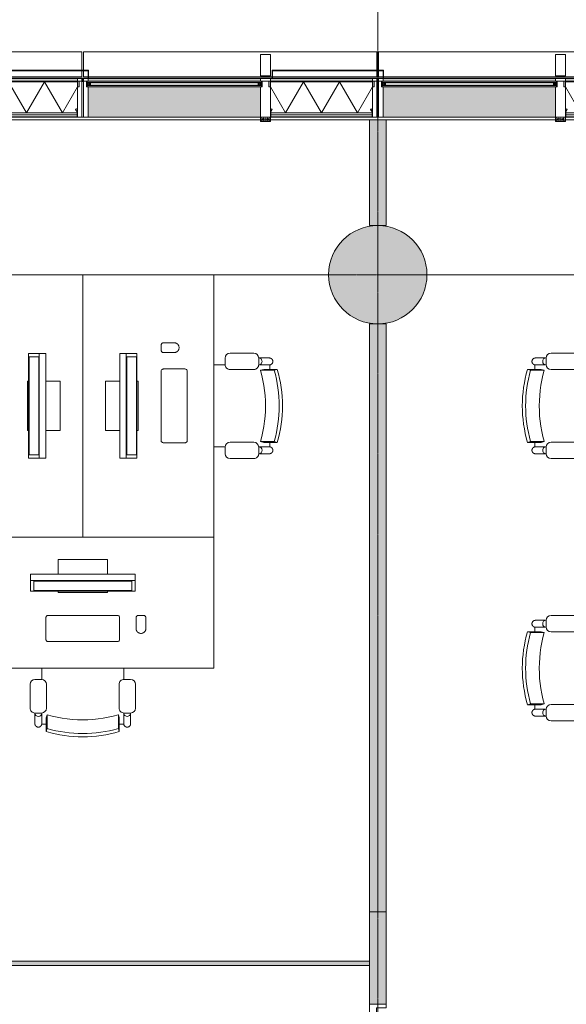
# Model space of a CAD drawing. Header units: millimetres. Extents: x -281 to 121694, y -16481 to 65128.
# Tile 251 of 256: x 79815 to 83150, y 51150 to 57155. Entities that reach past the tile are written whole.
import ezdxf

# ---------------------------------------------------------------- set-up
doc = ezdxf.new("R2010")
doc.units = ezdxf.units.MM
doc.linetypes.add('Grid Line', pattern=[12, 6, -2, 2, -2])
for name, color, linetype, lineweight in [('A--A2__Ruwbouw', 8, 'Continuous', 5), ('A--L$01A__Algemeen', 7, 'Continuous', 5), ('A--L$07A__Stramien', 1, 'Continuous', 5), ('A--L21__Buitenwanden', 3, 'Continuous', 5), ('A--L28__Hoofddraagconstructies', 3, 'Continuous', 5), ('A--L2__Ruwbouw', 3, 'Continuous', 5), ('A--L3__Afbouw', 2, 'Continuous', 5), ('A--L82__LosseGebruikersInvent', 1, 'Continuous', 5), ('A--L8__LosseInventaris', 1, 'Continuous', 5)]:
    doc.layers.add(name, color=color, linetype=linetype, lineweight=lineweight)
pattern_1 = [(225, (82900, 56797), (42.426407, -42.426407), []), (315, (82900, 56797), (42.426407, 42.426407), [])]

# ---------------------------------------------------------------- blocks, each defined once
blk = doc.blocks.new('TBR-B-BWK-C-BES-ARC-R25_rvt-1-L_80_ 12')
at = {"layer": 'A--L28__Hoofddraagconstructies'}
blk.add_hatch(color=21, dxfattribs=at).paths.add_polyline_path([(82000, 55300), (82058.5, 55305.8), (82114.8, 55322.8), (82166.7, 55350.6), (82212.1, 55387.9), (82249.4, 55433.3), (82277.2, 55485.2), (82294.2, 55541.5), (82300, 55600), (82294.2, 55658.5), (82277.2, 55714.8), (82249.4, 55766.7), (82212.1, 55812.1), (82166.7, 55849.4), (82114.8, 55877.2), (82058.5, 55894.2), (82000, 55900), (81941.5, 55894.2), (81885.2, 55877.2), (81833.3, 55849.4), (81787.9, 55812.1), (81750.6, 55766.7), (81722.8, 55714.8), (81705.8, 55658.5), (81700, 55600), (81705.8, 55541.5), (81722.8, 55485.2), (81750.6, 55433.3), (81787.9, 55387.9), (81833.3, 55350.6), (81885.2, 55322.8), (81941.5, 55305.8)])
at = {"layer": 'A--L28__Hoofddraagconstructies', "color": 241, "lineweight": 18}
for start, end in [(0, 180), (180, 0)]:
    blk.add_arc((82000, 55600), 300, start, end, dxfattribs=at)
blk = doc.blocks.new('Rectangular Mullion - gevelband kader-49427915-L_80_ 12')
at = {"layer": 'A--L3__Afbouw'}
for p, q in [((11804.9, 56846.9), (11804.9, 56960)), ((11804.9, 56960), (13594.9, 56960)), ((13594.9, 56960), (13594.9, 56846.8)), ((11804.9, 56807), (11804.9, 56844)), ((13594.9, 56844), (13594.9, 56807)), ((11832, 56807), (11804.9, 56807)), ((12955, 56807), (11835, 56807)), ((13594.9, 56807), (12958, 56807))]:
    blk.add_line(p, q, dxfattribs=at)
blk = doc.blocks.new('Rectangular Mullion - mullion_283_210-53-20-55409643-L_80_ 12')
at = {"layer": 'A--L3__Afbouw'}
blk.add_hatch(color=256, dxfattribs=at).paths.add_polyline_path([(83155, 56797), (83155, 56798), (83145, 56797)])
for p, q in [((82030, 56797.4), (82030, 56798)), ((82030, 56798), (82032, 56798)), ((82034.9, 56798), (83155.1, 56798)), ((83158, 56798), (83770, 56798)), ((83770, 56798), (83770, 56797.4))]:
    blk.add_line(p, q, dxfattribs=at)
blk = doc.blocks.new('Rectangular Mullion - mullion_283_210-53-20-V315-L_80_ 12')
at = {"layer": 'A--L3__Afbouw'}
blk.add_hatch(color=256, dxfattribs=at).paths.add_polyline_path([(80232, 56797), (80232, 56798), (80230, 56797)])
for p, q in [((80230, 56797.4), (80230, 56798)), ((80230, 56798), (80232, 56798)), ((80234.9, 56798), (81355.1, 56798)), ((81358, 56798), (81970, 56798)), ((81970, 56798), (81970, 56797.4))]:
    blk.add_line(p, q, dxfattribs=at)
blk = doc.blocks.new('Rectangular Mullion - mullion_283_210-53-20-V316-L_80_ 12')
at = {"layer": 'A--L3__Afbouw'}
blk.add_hatch(color=256, dxfattribs=at).paths.add_polyline_path([(80170, 56797), (80170, 56798), (80167.5, 56797)])
for p, q in [((78430, 56797.4), (78430, 56798)), ((78430, 56798), (78432, 56798)), ((78434.9, 56798), (79555.1, 56798)), ((79558, 56798), (80170, 56798)), ((80170, 56798), (80170, 56797.4))]:
    blk.add_line(p, q, dxfattribs=at)
blk = doc.blocks.new('Rectangular Mullion - mullion_283_210-53-20-62516207-L_80_ 12')
at = {"layer": 'A--L3__Afbouw'}
blk.add_hatch(color=256, dxfattribs=at).paths.add_polyline_path([(-5, -221), (5, -221), (5, -240), (-5, -240), (-5, -223)])
for p, q in [((-30, -241), (-30, -240.4)), ((30, -241), (-30, -241)), ((30, -240.4), (30, -241))]:
    blk.add_line(p, q, dxfattribs=at)
blk = doc.blocks.new('NLRS_21_GM_LB_element gevel_gen_cpz - NLRS_21_13_08_elementgevel element_gen_cpz-V366-L_80_ 12')
at = {"layer": 'A--L$01A__Algemeen'}
h = blk.add_hatch(dxfattribs=at)
h.set_pattern_fill('FP_336', color=256, style=0, pattern_type=2)
h.set_pattern_definition([(225, (79300, 56797), (449.013, -449.013), []), (225, (79141.25, 56797), (6e-14, -898.0256), []), (225, (79458.75, 56797), (6e-14, -898.0256), [])])
h.paths.add_polyline_path([(-250, 237), (-862.5, 237), (-862.5, 235), (-250, 235)])
h.paths.add_polyline_path([(-247, 232), (-247, 205.8), (-245, 205.8), (-245, 232)])
h.paths.add_polyline_path([(-865.5, 232), (-867.5, 232), (-867.5, 205.8), (-865.5, 205.8), (-865.5, 211.7)])
h.paths.add_polyline_path([(-865.1, 204.3), (-866.8, 203.3), (-858.1, 188.2), (-856.3, 189.2)])
h.paths.add_polyline_path([(-247.4, 204.3), (-256.2, 189.2), (-254.4, 188.2), (-245.7, 203.3)])
for points in [[(867.5, 237), (-185, 237), (-185, 52), (867.5, 52), (867.5, 211.7)], [(-877.5, 52), (-877.5, 17), (-235, 17), (-235, 52), (-245, 52), (-245, 20), (-867.5, 20), (-867.5, 52)]]:
    blk.add_hatch(color=256, dxfattribs=at).paths.add_polyline_path(points)
h = blk.add_hatch(color=256, dxfattribs=at)
h.paths.add_polyline_path([(-258, 17), (-867.5, 17), (-867.5, 0), (-245, 0), (-245, 17), (-255, 17)])
h.paths.add_polyline_path([(507.1, 17), (-185, 17), (-185, 0), (867.5, 0), (867.5, 17)])
for p, q in [((-867.5, 237), (-895, 237)), ((-895, 237), (-895, 17)), ((-862.5, 237), (-867.5, 237)), ((-867.5, 237), (-867.5, 232)), ((-867.5, 232), (-867.5, 205.8)), ((-775.6, 210), (-867.5, 50.9)), ((-867.5, 205.8), (-867.5, 204.5)), ((-867.5, 204.5), (-867.5, 205.8)), ((-867.5, 204.5), (-867.5, 185.7)), ((-867.5, 185.7), (-867.5, 20)), ((-867.5, 20), (-867.5, 185.7)), ((-866.8, 203.3), (-858.1, 188.2)), ((-865.5, 205.8), (-865.5, 232)), ((-247, 222.5), (-865.5, 222.5)), ((-247, 210), (-865.5, 210)), ((-865.5, 210), (-247, 210)), ((-856.3, 189.2), (-865.1, 204.3)), ((-250, 237), (-862.5, 237)), ((-862.5, 235), (-250, 235)), ((-858.1, 188.2), (-856.3, 189.2)), ((-775.6, 210), (-665.9, 20)), ((-556.2, 210), (-665.9, 20)), ((-556.2, 210), (-446.6, 20)), ((-336.9, 210), (-446.6, 20)), ((-336.9, 210), (-245, 50.9)), ((-247.4, 204.3), (-256.2, 189.2)), ((-256.2, 189.2), (-254.4, 188.2)), ((-254.4, 188.2), (-245.7, 203.3)), ((-245, 237), (-250, 237)), ((-247, 232), (-247, 205.8)), ((-245, 232), (-245, 237)), ((-242, 237), (-245, 237)), ((-245, 205.8), (-245, 232)), ((-245, 204.5), (-245, 205.8)), ((-245, 205.8), (-245, 204.5)), ((-245, 185.7), (-245, 204.5)), ((-245, 20), (-245, 185.7)), ((-245, 185.7), (-245, 20)), ((-185, 237), (-188, 237)), ((-185, 52), (-185, 237)), ((-185, 237), (867.5, 237)), ((895, 237), (867.5, 237)), ((867.5, 237), (867.5, 52)), ((895, 17), (895, 237)), ((-895, 17), (-877.5, 17)), ((-867.5, 17), (-895, 17)), ((-895, 17), (-895, 0)), ((-895, 0), (-867.5, 0)), ((-877.5, 52), (-867.5, 52)), ((-877.5, 17), (-877.5, 52)), ((-867.5, 20), (-245, 20)), ((-245, 20), (-867.5, 20)), ((-867.5, 0), (-867.5, 17)), ((-867.5, 17), (-245, 17)), ((-258, 0), (-867.5, 0)), ((-245, 0), (-255, 0)), ((-245, 52), (-235, 52)), ((-190, 17), (-245, 17)), ((-245, 17), (-245, 0)), ((-245, 0), (-185, 0)), ((-235, 52), (-235, 17)), ((-235, 17), (-195, 17)), ((-195, 17), (-195, 52)), ((-195, 52), (-190, 52)), ((-185, 0), (-185, 17)), ((865, 0), (-185, 0)), ((867.5, 17), (867.5, 0)), ((867.5, 0), (895, 0)), ((872.5, 52), (877.5, 52)), ((895, 17), (872.5, 17)), ((877.5, 52), (877.5, 17)), ((877.5, 17), (895, 17)), ((895, 0), (895, 17))]:
    blk.add_line(p, q, dxfattribs=at)
for centre, radius, start, end in [((-862.5, 232), 5, 90, 180), ((-862.5, 205.8), 5, 180, 210), ((-867.5, 204.5), 18.8, 270, 300), ((-862.5, 232), 3, 90, 180), ((-862.5, 232), 3, 90, 180), ((-862.5, 205.8), 3, 180, 210), ((-245, 204.5), 18.8, 240, 270), ((-250, 232), 5, 0, 90), ((-250, 232), 3, 0, 90), ((-250, 232), 3, 360, 90), ((-250, 205.8), 3, 330, 360), ((-250, 205.8), 5, 330, 0)]:
    blk.add_arc(centre, radius, start, end, dxfattribs=at)
blk = doc.blocks.new('NLRS_41_GM_LB_zetwerk gevel_gen_cpz - NLRS_41_12_05_GM_zetwerk gevel_gen_cpz-61878305-L_80_ 12')
at = {"layer": 'A--L$01A__Algemeen'}
for p, q in [((-377, 0), (-380, 0)), ((-380, 0), (-380, -50)), ((-377, -47), (-377, 0)), ((300, 0), (297, 0)), ((297, 0), (297, -47)), ((300, -50), (300, 0)), ((-380, -50), (300, -50)), ((297, -47), (-377, -47))]:
    blk.add_line(p, q, dxfattribs=at)
blk = doc.blocks.new('NLRS_21_GM_LB_element gevel_gen_cpz - NLRS_21_13_08_elementgevel element_gen_cpz-V367-L_80_ 12')
at = {"layer": 'A--L$01A__Algemeen'}
h = blk.add_hatch(dxfattribs=at)
h.set_pattern_fill('FP_338', color=256, style=0, pattern_type=2)
h.set_pattern_definition([(225, (81100, 56797), (449.013, -449.013), []), (225, (80941.25, 56797), (6e-14, -898.0256), []), (225, (81258.75, 56797), (6e-14, -898.0256), [])])
h.paths.add_polyline_path([(-250, 237), (-862.5, 237), (-862.5, 235), (-250, 235)])
h.paths.add_polyline_path([(-247, 232), (-247, 205.8), (-245, 205.8), (-245, 232)])
h.paths.add_polyline_path([(-867.5, 232), (-867.5, 205.8), (-865.5, 205.8), (-865.5, 232)])
h.paths.add_polyline_path([(-865.1, 204.3), (-866.8, 203.3), (-858.1, 188.2), (-856.3, 189.2)])
h.paths.add_polyline_path([(-247.4, 204.3), (-256.2, 189.2), (-254.4, 188.2), (-245.7, 203.3)])
h = blk.add_hatch(dxfattribs=at)
h.set_pattern_fill('FP_337', color=256, style=0, pattern_type=2)
h.set_pattern_definition([(225, (81100, 56797), (42.426407, -42.426407), []), (315, (81100, 56797), (42.426407, 42.426407), [])])
h.paths.add_polyline_path([(-867.5, 204.5), (-866.8, 185.7), (-862.6, 186.3), (-858.1, 188.2), (-866.8, 203.3)])
for points in [[(813.8, 237), (-185, 237), (-185, 52), (867.5, 52), (867.5, 237)], [(-877.5, 52), (-877.5, 17), (-235, 17), (-235, 52), (-245, 52), (-245, 20), (-867.5, 20), (-867.5, 52)]]:
    blk.add_hatch(color=256, dxfattribs=at).paths.add_polyline_path(points)
h = blk.add_hatch(color=256, dxfattribs=at)
h.paths.add_polyline_path([(867.5, 17), (-185, 17), (-185, 0), (867.5, 0)])
h.paths.add_polyline_path([(-245, 17), (-867.5, 17), (-867.5, 0), (-245, 0)])
for p, q in [((-867.5, 237), (-895, 237)), ((-895, 237), (-895, 17)), ((-862.5, 237), (-867.5, 237)), ((-867.5, 237), (-867.5, 232)), ((-867.5, 232), (-867.5, 205.8)), ((-775.6, 210), (-867.5, 50.9)), ((-867.5, 205.8), (-867.5, 204.5)), ((-867.5, 204.5), (-867.5, 205.8)), ((-867.5, 204.5), (-867.5, 185.7)), ((-867.5, 185.7), (-867.5, 20)), ((-867.5, 20), (-867.5, 185.7)), ((-866.8, 203.3), (-858.1, 188.2)), ((-865.5, 205.8), (-865.5, 232)), ((-247, 222.5), (-865.5, 222.5)), ((-247, 210), (-865.5, 210)), ((-865.5, 210), (-247, 210)), ((-856.3, 189.2), (-865.1, 204.3)), ((-250, 237), (-862.5, 237)), ((-862.5, 235), (-250, 235)), ((-858.1, 188.2), (-856.3, 189.2)), ((-775.6, 210), (-665.9, 20)), ((-556.2, 210), (-665.9, 20)), ((-556.2, 210), (-446.6, 20)), ((-336.9, 210), (-446.6, 20)), ((-336.9, 210), (-245, 50.9)), ((-247.4, 204.3), (-256.2, 189.2)), ((-256.2, 189.2), (-254.4, 188.2)), ((-254.4, 188.2), (-245.7, 203.3)), ((-245, 237), (-250, 237)), ((-247, 232), (-247, 205.8)), ((-245, 232), (-245, 237)), ((-242, 237), (-245, 237)), ((-245, 205.8), (-245, 232)), ((-245, 204.5), (-245, 205.8)), ((-245, 205.8), (-245, 204.5)), ((-245, 185.7), (-245, 204.5)), ((-245, 20), (-245, 185.7)), ((-245, 185.7), (-245, 20)), ((-185, 237), (-188, 237)), ((-185, 52), (-185, 237)), ((-185, 237), (867.5, 237)), ((895, 237), (867.5, 237)), ((867.5, 237), (867.5, 52)), ((895, 17), (895, 237)), ((-895, 17), (-877.5, 17)), ((-867.5, 17), (-895, 17)), ((-895, 17), (-895, 0)), ((-895, 0), (-867.5, 0)), ((-877.5, 52), (-867.5, 52)), ((-877.5, 17), (-877.5, 52)), ((-867.5, 20), (-245, 20)), ((-245, 20), (-867.5, 20)), ((-867.5, 0), (-867.5, 17)), ((-867.5, 17), (-245, 17)), ((-258, 0), (-867.5, 0)), ((-245, 0), (-255, 0)), ((-245, 52), (-235, 52)), ((-190, 17), (-245, 17)), ((-245, 17), (-245, 0)), ((-245, 0), (-185, 0)), ((-235, 52), (-235, 17)), ((-235, 17), (-195, 17)), ((-195, 17), (-195, 52)), ((-195, 52), (-190, 52)), ((-185, 0), (-185, 17)), ((865, 0), (-185, 0)), ((867.5, 17), (867.5, 0)), ((867.5, 0), (895, 0)), ((872.5, 52), (877.5, 52)), ((895, 17), (872.5, 17)), ((877.5, 52), (877.5, 17)), ((877.5, 17), (895, 17)), ((895, 0), (895, 17))]:
    blk.add_line(p, q, dxfattribs=at)
for centre, radius, start, end in [((-862.5, 232), 5, 90, 180), ((-862.5, 205.8), 5, 180, 210), ((-867.5, 204.5), 18.8, 270, 300), ((-862.5, 232), 3, 90, 180), ((-862.5, 232), 3, 90, 180), ((-862.5, 205.8), 3, 180, 210), ((-245, 204.5), 18.8, 240, 270), ((-250, 232), 5, 0, 90), ((-250, 232), 3, 0, 90), ((-250, 232), 3, 360, 90), ((-250, 205.8), 3, 330, 360), ((-250, 205.8), 5, 330, 0)]:
    blk.add_arc(centre, radius, start, end, dxfattribs=at)
blk = doc.blocks.new('CSWK_double-triple glass panel - CSWK_double-triple glass panel-55895760-L_80_ 12')
at = {"layer": 'A--L$01A__Algemeen'}
for points in [[(531.25, -65), (-531.25, -65), (-531.25, -73), (531.25, -73)], [(531.25, -92), (-531.25, -92), (-531.25, -100), (531.25, -100)]]:
    blk.add_hatch(color=256, dxfattribs=at).paths.add_polyline_path(points)
at = {"layer": 'A--L82__LosseGebruikersInvent'}
blk.add_hatch(color=256, dxfattribs=at).paths.add_polyline_path([(531.25, -65), (531.25, -73), (-531.25, -73), (-531.25, -65), (-536.25, -65), (-536.25, -100), (-531.25, -100), (-531.25, -92), (531.25, -92), (531.25, -100), (536.25, -100), (536.25, -65)])
at = {"layer": 'A--L$01A__Algemeen'}
for p, q in [((-531.25, -65), (531.25, -65)), ((-531.25, -73), (-531.25, -65)), ((531.25, -73), (-531.25, -73)), ((-531.25, -73), (-531.25, -92)), ((-512.25, -73), (-531.25, -73)), ((-531.25, -92), (-512.25, -73)), ((-512.25, -92), (-531.25, -73)), ((-531.25, -92), (531.25, -92)), ((-531.25, -100), (-531.25, -92)), ((-531.25, -92), (-512.25, -92)), ((531.25, -100), (-531.25, -100)), ((-512.25, -92), (-512.25, -73)), ((512.25, -73), (512.25, -92)), ((531.25, -73), (512.25, -73)), ((512.25, -92), (531.25, -73)), ((531.25, -92), (512.25, -73)), ((512.25, -92), (531.25, -92)), ((531.25, -65), (531.25, -73)), ((531.25, -92), (531.25, -73)), ((531.25, -92), (531.25, -100))]:
    blk.add_line(p, q, dxfattribs=at)
blk = doc.blocks.new('NLRS_21_GM_LB_element gevel_gen_cpz - NLRS_21_13_08_elementgevel element_gen_cpz-V368-L_80_ 12')
at = {"layer": 'A--L$01A__Algemeen'}
h = blk.add_hatch(dxfattribs=at)
h.set_pattern_fill('FP_340', color=256, style=0, pattern_type=2)
h.set_pattern_definition([(225, (82900, 56797), (449.013, -449.013), []), (225, (82741.25, 56797), (6e-14, -898.0256), []), (225, (83058.75, 56797), (6e-14, -898.0256), [])])
h.paths.add_polyline_path([(-250, 237), (-862.5, 237), (-862.5, 235), (-250, 235)])
h.paths.add_polyline_path([(-247, 232), (-247, 205.8), (-245, 205.8), (-245, 232)])
h.paths.add_polyline_path([(-867.5, 232), (-867.5, 205.8), (-865.5, 205.8), (-865.5, 232)])
h.paths.add_polyline_path([(-865.1, 204.3), (-866.8, 203.3), (-858.1, 188.2), (-856.3, 189.2)])
h.paths.add_polyline_path([(-247.4, 204.3), (-256.2, 189.2), (-254.4, 188.2), (-245.7, 203.3)])
h = blk.add_hatch(dxfattribs=at)
h.set_pattern_fill('FP_339', color=256, style=0, pattern_type=2)
h.set_pattern_definition(pattern_1)
h.paths.add_polyline_path([(-867.5, 204.5), (-866.8, 185.7), (-862.6, 186.3), (-858.1, 188.2), (-866.8, 203.3)])
h = blk.add_hatch(dxfattribs=at)
h.set_pattern_fill('FP_339', color=256, style=0, pattern_type=2)
h.set_pattern_definition(pattern_1)
h.paths.add_polyline_path([(-245, 204.5), (-254.4, 188.2), (-245.7, 185.7), (-245, 185.7)])
for points in [[(747.1, 237), (-185, 237), (-185, 52), (867.5, 52), (867.5, 237)], [(-877.5, 52), (-877.5, 17), (-235, 17), (-235, 52), (-245, 52), (-245, 20), (-867.5, 20), (-867.5, 52)]]:
    blk.add_hatch(color=256, dxfattribs=at).paths.add_polyline_path(points)
h = blk.add_hatch(color=256, dxfattribs=at)
h.paths.add_polyline_path([(867.5, 17), (-185, 17), (-185, 0), (867.5, 0)])
h.paths.add_polyline_path([(-245, 17), (-867.5, 17), (-867.5, 0), (-245, 0)])
for p, q in [((-867.5, 237), (-895, 237)), ((-895, 237), (-895, 17)), ((-862.5, 237), (-867.5, 237)), ((-867.5, 237), (-867.5, 232)), ((-867.5, 232), (-867.5, 205.8)), ((-775.6, 210), (-867.5, 50.9)), ((-867.5, 205.8), (-867.5, 204.5)), ((-867.5, 204.5), (-867.5, 205.8)), ((-867.5, 204.5), (-867.5, 185.7)), ((-867.5, 185.7), (-867.5, 20)), ((-867.5, 20), (-867.5, 185.7)), ((-866.8, 203.3), (-858.1, 188.2)), ((-865.5, 205.8), (-865.5, 232)), ((-247, 222.5), (-865.5, 222.5)), ((-247, 210), (-865.5, 210)), ((-865.5, 210), (-247, 210)), ((-856.3, 189.2), (-865.1, 204.3)), ((-250, 237), (-862.5, 237)), ((-862.5, 235), (-250, 235)), ((-858.1, 188.2), (-856.3, 189.2)), ((-775.6, 210), (-665.9, 20)), ((-556.2, 210), (-665.9, 20)), ((-556.2, 210), (-446.6, 20)), ((-336.9, 210), (-446.6, 20)), ((-336.9, 210), (-245, 50.9)), ((-247.4, 204.3), (-256.2, 189.2)), ((-256.2, 189.2), (-254.4, 188.2)), ((-254.4, 188.2), (-245.7, 203.3)), ((-245, 237), (-250, 237)), ((-247, 232), (-247, 205.8)), ((-245, 232), (-245, 237)), ((-242, 237), (-245, 237)), ((-245, 205.8), (-245, 232)), ((-245, 204.5), (-245, 205.8)), ((-245, 205.8), (-245, 204.5)), ((-245, 185.7), (-245, 204.5)), ((-245, 20), (-245, 185.7)), ((-245, 185.7), (-245, 20)), ((-185, 237), (-188, 237)), ((-185, 52), (-185, 237)), ((-185, 237), (867.5, 237)), ((895, 237), (867.5, 237)), ((867.5, 237), (867.5, 52)), ((895, 17), (895, 237)), ((-895, 17), (-877.5, 17)), ((-867.5, 17), (-895, 17)), ((-895, 17), (-895, 0)), ((-895, 0), (-867.5, 0)), ((-877.5, 52), (-867.5, 52)), ((-877.5, 17), (-877.5, 52)), ((-867.5, 20), (-245, 20)), ((-245, 20), (-867.5, 20)), ((-867.5, 0), (-867.5, 17)), ((-867.5, 17), (-245, 17)), ((-258, 0), (-867.5, 0)), ((-245, 0), (-255, 0)), ((-245, 52), (-235, 52)), ((-190, 17), (-245, 17)), ((-245, 17), (-245, 0)), ((-245, 0), (-185, 0)), ((-235, 52), (-235, 17)), ((-235, 17), (-195, 17)), ((-195, 17), (-195, 52)), ((-195, 52), (-190, 52)), ((-185, 0), (-185, 17)), ((865, 0), (-185, 0)), ((867.5, 17), (867.5, 0)), ((867.5, 0), (895, 0)), ((872.5, 52), (877.5, 52)), ((895, 17), (872.5, 17)), ((877.5, 52), (877.5, 17)), ((877.5, 17), (895, 17)), ((895, 0), (895, 17))]:
    blk.add_line(p, q, dxfattribs=at)
for centre, radius, start, end in [((-862.5, 232), 5, 90, 180), ((-862.5, 205.8), 5, 180, 210), ((-867.5, 204.5), 18.8, 270, 300), ((-862.5, 232), 3, 90, 180), ((-862.5, 232), 3, 90, 180), ((-862.5, 205.8), 3, 180, 210), ((-245, 204.5), 18.8, 240, 270), ((-250, 232), 5, 0, 90), ((-250, 232), 3, 0, 90), ((-250, 232), 3, 360, 90), ((-250, 205.8), 3, 330, 360), ((-250, 205.8), 5, 330, 0)]:
    blk.add_arc(centre, radius, start, end, dxfattribs=at)
blk = doc.blocks.new('NLRS_41_GM_LB_vin gevel_gen_cpz - 41_12_XX_vin gevel-61426057-L_80_ 12')
at = {"layer": 'A--L$01A__Algemeen'}
h = blk.add_hatch(dxfattribs=at)
h.set_pattern_fill('FP_395', color=256, style=0, pattern_type=2)
h.set_pattern_definition([(225, (83115, 56797), (449.013, -449.013), []), (225, (82956.25, 56797), (6e-14, -898.0256), []), (225, (83273.75, 56797), (6e-14, -898.0256), [])])
h.paths.add_polyline_path([(-30, -15), (-30, -145), (30, -145), (30, -15)])
for p, q in [((30, -15), (-30, -15)), ((-30, -15), (-30, -145)), ((30, -145), (30, -15)), ((-30, -145), (30, -145))]:
    blk.add_line(p, q, dxfattribs=at)
blk = doc.blocks.new('NLRS_41_GM_LB_vin gevel_gen_cpz - 41_12_XX_vin gevel-V429-L_80_ 12')
at = {"layer": 'A--L$01A__Algemeen'}
h = blk.add_hatch(dxfattribs=at)
h.set_pattern_fill('FP_396', color=256, style=0, pattern_type=2)
h.set_pattern_definition([(225, (81315, 56797), (449.013, -449.013), []), (225, (81156.25, 56797), (6e-14, -898.0256), []), (225, (81473.75, 56797), (6e-14, -898.0256), [])])
h.paths.add_polyline_path([(-30, -15), (-30, -145), (30, -145), (30, -15)])
for p, q in [((30, -15), (-30, -15)), ((-30, -15), (-30, -145)), ((30, -145), (30, -15)), ((-30, -145), (30, -145))]:
    blk.add_line(p, q, dxfattribs=at)
blk = doc.blocks.new('verticale kabelgoot - verticale kabelgoot 60 _ 25_2800-V507-L_80_ 12')
at = {"layer": 'A--L$01A__Algemeen'}
for p, q in [((30, 25), (-30, 25)), ((-30, 25), (-30, 0)), ((-30, 0), (-27, 0)), ((27, 22), (-27, 22)), ((-27, 22), (-27, 0)), ((-27, 0), (27, 0)), ((27, 0), (27, 22)), ((27, 0), (30, 0)), ((30, 0), (30, 25))]:
    blk.add_line(p, q, dxfattribs=at)
for centre in [(-15, 10.7), (0, 10.7), (15, 10.7)]:
    blk.add_circle(centre, 5, dxfattribs=at)
blk = doc.blocks.new('NLRS_30_DO_WB_deur enkel draai-SH_gen_cpz1 - 32_31_12_deur enkel invulling glas_gen_aluminium_1050x2800_systeemwand-51066692-L_80_ 12')
at = {"layer": 'A--L3__Afbouw'}
for p, q in [((-525, 50), (-473, 50)), ((-524, 40.8), (-525, 40.8)), ((-525, 40), (-524, 40)), ((-524, 40), (-524, 40.8)), ((-504, 8), (-504, 7.2)), ((-473, 8), (-504, 8)), ((-504, 7.2), (-503, 7.2)), ((-503, 7.2), (-503, -50)), ((-474, 40.8), (-474, 40)), ((-473, 40.8), (-474, 40.8)), ((-474, 40), (-473, 40)), ((-473, 50), (-473, 40.8)), ((-473, 40), (-473, 8)), ((473, 50), (525, 50)), ((473, 40.8), (473, 50)), ((474, 40.8), (473, 40.8)), ((473, 40), (474, 40)), ((473, 8), (473, 40)), ((504, 8), (473, 8)), ((474, 40), (474, 40.8)), ((503, 7.2), (504, 7.2)), ((503, -50), (503, 7.2)), ((504, 7.2), (504, 8)), ((524, 40.8), (524, 40)), ((525, 40.8), (524, 40.8)), ((524, 40), (525, 40)), ((-524, -40), (-525, -40)), ((-525, -40.8), (-524, -40.8)), ((-503, -50), (-525, -50)), ((-524, -40.8), (-524, -40)), ((525, -50), (503, -50)), ((524, -40), (524, -40.8)), ((525, -40), (524, -40)), ((524, -40.8), (525, -40.8))]:
    blk.add_line(p, q, dxfattribs=at)
blk = doc.blocks.new('NLRS_82_FU_LB_bureau solo balance T-poot_ahrend_cpz - 82_11_XX_bureau solo_ahrend_balance wangen_bxdxh 1600x800x750-7469633-L_80_ 12')
at = {"layer": 'A--L82__LosseGebruikersInvent', "color": 232}
for p, q in [((-800, 400), (-800, -400)), ((800, 400), (-800, 400)), ((800, -400), (800, 400)), ((-800, -400), (800, -400))]:
    blk.add_line(p, q, dxfattribs=at)
blk = doc.blocks.new('NLRS_82_FU_LB_stoel bureau 2020_ahrend_cpz - 82_11_XX_stoel bureau_ahrend_2020-7469624-L_80_ 12')
at = {"layer": 'A--L82__LosseGebruikersInvent', "color": 232}
for p, q in [((-222.5, 241.9), (-217, 222.7)), ((-222.5, 241.9), (-222.5, 240.5)), ((-222.5, 240.5), (-222.5, 169.8)), ((217, 222.7), (222.5, 241.9)), ((222.5, 241.9), (222.5, 240.5)), ((222.5, 240.5), (222.5, 169.8)), ((-292, 192.1), (-292, 129.1)), ((-222.5, 196.6), (-250, 196.6)), ((-250, 196.6), (-250, 196.5)), ((-250, 196.2), (-250, 196.5)), ((-250, 196.2), (-250, 185.7)), ((-250, 129.1), (-250, 192.1)), ((-217, 222.7), (-217, 221.3)), ((-217, 221.3), (-217, 151.8)), ((217, 221.3), (217, 222.7)), ((217, 151.8), (217, 221.3)), ((250, 196.6), (222.5, 196.6)), ((250, 196.5), (250, 196.6)), ((250, 196.5), (250, 196.2)), ((250, 185.7), (250, 196.2)), ((250, 192.1), (250, 129.1)), ((292, 129.1), (292, 192.1)), ((-251.9, 128.4), (-291.9, 128.4)), ((-222.5, 158.7), (-222.5, 169.8)), ((-222.5, 158.7), (-217, 139.4)), ((-217, 139.4), (-217, 151.8)), ((217, 139.4), (222.5, 158.7)), ((217, 151.8), (217, 139.4)), ((222.5, 158.7), (222.5, 169.8)), ((291.9, 128.4), (251.9, 128.4)), ((-321.9, 98.4), (-321.9, -46.6)), ((-221.9, -46.6), (-221.9, 98.4)), ((221.9, 98.4), (221.9, -46.6)), ((321.9, -46.6), (321.9, 98.4)), ((-291.9, -76.6), (-251.9, -76.6)), ((-250, -145), (-250, -76.4)), ((250, -76.4), (250, -145)), ((251.9, -76.6), (291.9, -76.6))]:
    blk.add_line(p, q, dxfattribs=at)
at = {"layer": 'A--L82__LosseGebruikersInvent', "color": 232, "flags": 128}
for points in [[(-292, 193.6), (-292, 194.4), (-291.9, 195.3), (-291.8, 196.1), (-291.7, 196.9), (-291.6, 197.8), (-291.4, 198.6), (-291.2, 199.4), (-290.9, 200.2), (-290.7, 201), (-290.3, 201.8), (-290, 202.5), (-289.6, 203.3), (-289.2, 204), (-288.8, 204.8), (-288.3, 205.5), (-287.8, 206.1), (-287.3, 206.8), (-286.8, 207.4), (-286.2, 208.1), (-285.6, 208.7), (-285, 209.2), (-284.4, 209.8), (-283.7, 210.3), (-283, 210.8), (-282.3, 211.3), (-281.6, 211.7), (-280.9, 212.1), (-280.1, 212.5), (-279.4, 212.9), (-278.6, 213.2), (-277.8, 213.5), (-277, 213.7), (-276.2, 213.9), (-275.4, 214.1), (-274.6, 214.3), (-273.7, 214.4), (-272.9, 214.5), (-272.1, 214.6), (-271.2, 214.6), (-270.4, 214.6), (-269.5, 214.5), (-268.7, 214.5), (-267.9, 214.4), (-267.1, 214.2), (-266.2, 214.1), (-265.4, 213.8), (-264.6, 213.6), (-263.8, 213.3), (-263, 213), (-262.3, 212.7), (-261.5, 212.3), (-260.8, 211.9), (-260, 211.5), (-259.3, 211.1), (-258.6, 210.6), (-258, 210.1), (-257.3, 209.5), (-256.7, 209), (-256.1, 208.4), (-255.5, 207.8), (-255, 207.2), (-254.4, 206.5), (-253.9, 205.8), (-253.5, 205.1), (-253, 204.4), (-252.6, 203.7), (-252.2, 203), (-251.8, 202.2), (-251.5, 201.4), (-251.2, 200.6), (-250.9, 199.8), (-250.7, 199), (-250.5, 198.2), (-250.3, 197.4), (-250.2, 196.6), (-250.1, 195.7), (-250, 194.9), (-250, 194.1), (-250, 193.6)], [(-292, 193.6), (-292, 193.6), (-292, 193.5), (-292, 193.4), (-292, 193.2), (-292, 193), (-292, 192.7), (-292, 192.4), (-292, 192.1)], [(-292, 188.2), (-292, 188.8), (-292, 189.5), (-292, 190.1), (-292, 190.6), (-292, 191.1), (-292, 191.6), (-292, 192), (-292, 192.3), (-292, 192.7), (-292, 192.9), (-292, 193.2), (-292, 193.3), (-292, 193.5), (-292, 193.6), (-292, 193.6)], [(-250, 193.6), (-250, 193.6), (-250, 193.5), (-250, 193.4), (-250, 193.2), (-250, 193), (-250, 192.7), (-250, 192.4), (-250, 192.1), (-250, 191.7), (-250, 191.2), (-250, 190.7), (-250, 190.2), (-250, 189.6), (-250, 189), (-250, 188.4)], [(-250, 192.1), (-250, 192.4), (-250, 192.7), (-250, 193), (-250, 193.2), (-250, 193.4), (-250, 193.5), (-250, 193.6), (-250, 193.6)], [(250, 193.6), (250, 194.4), (250.1, 195.3), (250.2, 196.1), (250.3, 196.9), (250.4, 197.8), (250.6, 198.6), (250.8, 199.4), (251.1, 200.2), (251.3, 201), (251.7, 201.8), (252, 202.5), (252.4, 203.3), (252.8, 204), (253.2, 204.8), (253.7, 205.5), (254.2, 206.1), (254.7, 206.8), (255.2, 207.4), (255.8, 208.1), (256.4, 208.7), (257, 209.2), (257.6, 209.8), (258.3, 210.3), (259, 210.8), (259.7, 211.3), (260.4, 211.7), (261.1, 212.1), (261.9, 212.5), (262.6, 212.9), (263.4, 213.2), (264.2, 213.5), (265, 213.7), (265.8, 213.9), (266.6, 214.1), (267.4, 214.3), (268.3, 214.4), (269.1, 214.5), (269.9, 214.6), (270.8, 214.6), (271.6, 214.6), (272.5, 214.5), (273.3, 214.5), (274.1, 214.4), (274.9, 214.2), (275.8, 214.1), (276.6, 213.8), (277.4, 213.6), (278.2, 213.3), (279, 213), (279.7, 212.7), (280.5, 212.3), (281.2, 211.9), (282, 211.5), (282.7, 211.1), (283.4, 210.6), (284, 210.1), (284.7, 209.5), (285.3, 209), (285.9, 208.4), (286.5, 207.8), (287, 207.2), (287.6, 206.5), (288.1, 205.8), (288.5, 205.1), (289, 204.4), (289.4, 203.7), (289.8, 203), (290.2, 202.2), (290.5, 201.4), (290.8, 200.6), (291.1, 199.8), (291.3, 199), (291.5, 198.2), (291.7, 197.4), (291.8, 196.6), (291.9, 195.7), (292, 194.9), (292, 194.1), (292, 193.6)], [(250, 193.6), (250, 193.6), (250, 193.5), (250, 193.4), (250, 193.2), (250, 193), (250, 192.7), (250, 192.4), (250, 192.1)], [(250, 188.2), (250, 188.8), (250, 189.5), (250, 190.1), (250, 190.6), (250, 191.1), (250, 191.6), (250, 192), (250, 192.3), (250, 192.7), (250, 192.9), (250, 193.2), (250, 193.3), (250, 193.5), (250, 193.6), (250, 193.6)], [(292, 193.6), (292, 193.6), (292, 193.5), (292, 193.4), (292, 193.2), (292, 193), (292, 192.7), (292, 192.4), (292, 192.1), (292, 191.7), (292, 191.2), (292, 190.7), (292, 190.2), (292, 189.6), (292, 189), (292, 188.4), (292, 187.7)], [(292, 192.1), (292, 192.4), (292, 192.7), (292, 193), (292, 193.2), (292, 193.4), (292, 193.5), (292, 193.6), (292, 193.6)], [(217, 139.4), (186.7, 147.5), (156.1, 154.4), (125.3, 160), (94.2, 164.4), (63, 167.5), (31.7, 169.4), (0.4, 170.1), (-31, 169.5), (-62.3, 167.6), (-93.5, 164.5), (-124.5, 160.1), (-155.4, 154.5), (-186, 147.7), (-216.3, 139.6), (-217, 139.4)]]:
    blk.add_lwpolyline(points, dxfattribs=at)
at = {"layer": 'A--L82__LosseGebruikersInvent', "color": 232}
for centre, start, end in [((-291.9, 98.4), 90, 180), ((-251.9, 98.4), 360, 90), ((251.9, 98.4), 90, 180), ((291.9, 98.4), 360, 90), ((-291.9, -46.6), 180, 270), ((-251.9, -46.6), 270, 0), ((251.9, -46.6), 180, 270), ((291.9, -46.6), 270, 360)]:
    blk.add_arc(centre, 30, start, end, dxfattribs=at)
for centre, major_axis, ratio, start_param, end_param in [((0, -529.4), (804, 0), 0.998405, 1.290331, 1.851261), ((0, -529.4), (784, 0), 0.998405, 1.290331, 1.851261), ((-271, 129.1), (21, 0), 0.949164, 0, 3.141593), ((-271, 129.1), (21, 0), 0.949164, 6.221491, 6.283185), ((271, 129.1), (-21, 0), 0.949164, 3.141593, 6.283185)]:
    blk.add_ellipse(centre, major_axis=major_axis, ratio=ratio, start_param=start_param, end_param=end_param, dxfattribs=at)
blk = doc.blocks.new('NLRS_82_SE_LB_toetsenbord en muis_gen_cpz - 82_10_XX_toetsenbord en muis-7471832-L_80_ 12')
at = {"layer": 'A--L8__LosseInventaris', "color": 232}
for p, q in [((-210, 0), (210, 0)), ((340, 0), (370, 0)), ((-225, -145), (-225, -15)), ((225, -15), (225, -145)), ((-210, -160), (210, -160))]:
    blk.add_line(p, q, dxfattribs=at)
at = {"layer": 'A--L8__LosseInventaris', "color": 232, "flags": 128}
for points in [[(-210, 0), (-213.3, -0.4), (-216.5, -1.5), (-219.4, -3.3), (-221.7, -5.6), (-223.5, -8.5), (-224.6, -11.7), (-225, -15)], [(225, -15), (224.6, -11.7), (223.5, -8.5), (221.7, -5.6), (219.4, -3.3), (216.5, -1.5), (213.3, -0.4), (210, 0)], [(-225, -145), (-224.6, -148.3), (-223.5, -151.5), (-221.7, -154.4), (-219.4, -156.7), (-216.5, -158.5), (-213.3, -159.6), (-210, -160)], [(210, -160), (213.3, -159.6), (216.5, -158.5), (219.4, -156.7), (221.7, -154.4), (223.5, -151.5), (224.6, -148.3), (225, -145)]]:
    blk.add_lwpolyline(points, dxfattribs=at)
at = {"layer": 'A--L8__LosseInventaris', "color": 232}
for centre, radius, start, end in [((-210, -15), 15, 90, 113.36061), ((210, -15), 15, 66.63939, 90), ((340, -15), 15, 90, 113.96621), ((370, -15), 15, 66.03379, 90), ((355, -80), 30, 195, 198.23904), ((355, -80), 30, 210, 212.9656), ((355, -80), 30, 222.01683, 225), ((355, -80), 30, 236.35057, 240), ((355, -80), 30, 251.32218, 255), ((355, -80), 30, 285, 288.67226), ((355, -80), 30, 300, 303.64371), ((355, -80), 30, 315, 317.98384), ((355, -80), 30, 327.0232, 330), ((355, -80), 30, 341.72115, 345), ((-210, -145), 15, 246.63939, 270), ((210, -145), 15, 270, 293.36061)]:
    blk.add_arc(centre, radius, start, end, dxfattribs=at)
blk.add_open_spline([(325, -15), (325, -13.9), (325.2, -11.7), (326.3, -8.5), (328.1, -5.7), (330.4, -3.3), (333.3, -1.4), (336.6, -0.3), (338.8, 0), (340, 0)], degree=3, dxfattribs=at)
for points, knots in [([(370, 0), (371.2, 0), (373.4, -0.3), (376.7, -1.4), (379.6, -3.3), (381.7, -5.5), (383, -7.5), (383.7, -9), (384.7, -11.3), (385, -13.3), (385, -15)], [0, 0, 0, 0, 0.142857, 0.285714, 0.428571, 0.571429, 0.678571, 0.732143, 0.785714, 1, 1, 1, 1]), ([(325, -80), (325, -66.1), (325, -48.1), (325, -22), (325, -15)], [0.0889673, 0.0889673, 0.0889673, 0.0889673, 0.2002481, 0.2385926, 0.2385926, 0.2385926, 0.2385926]), ([(385, -15), (385, -22), (385, -48.1), (385, -66.1), (385, -80)], [-0.2385926, -0.2385926, -0.2385926, -0.2385926, -0.2002481, -0.0889673, -0.0889673, -0.0889673, -0.0889673]), ([(355, -110), (352.6, -110), (349, -109.6), (345, -108.3), (342.9, -107.5), (341.3, -106.7), (339.8, -105.9), (338.4, -105), (337, -104), (335.7, -103), (334.5, -101.9), (332.9, -100.4), (331.5, -98.7), (330.3, -97), (329.4, -95.6), (328.6, -94.2), (327.9, -92.8), (327.2, -91.3), (326.4, -89.3), (325.4, -85.6), (325, -82.3), (325, -80)], [0, 0, 0, 0, 0.142857, 0.214286, 0.25, 0.285714, 0.321429, 0.357143, 0.392857, 0.428571, 0.464286, 0.5, 0.571429, 0.607143, 0.642857, 0.678571, 0.714286, 0.75, 0.785714, 0.857143, 1, 1, 1, 1]), ([(385, -80), (385, -82.3), (384.6, -85.6), (383.6, -89.3), (382.8, -91.3), (382.2, -92.8), (381.4, -94.2), (380.6, -95.6), (379.7, -97), (378.8, -98.3), (377.8, -99.6), (376.7, -100.8), (375.5, -101.9), (374.3, -103), (373, -104), (371.6, -105), (370.2, -105.9), (368.7, -106.7), (367.1, -107.5), (365, -108.3), (361, -109.6), (357.4, -110), (355, -110)], [0, 0, 0, 0, 0.142857, 0.214286, 0.25, 0.285714, 0.321429, 0.357143, 0.392857, 0.428571, 0.464286, 0.5, 0.535714, 0.571429, 0.607143, 0.642857, 0.678571, 0.714286, 0.75, 0.785714, 0.857143, 1, 1, 1, 1])]:
    blk.add_open_spline(points, degree=3, knots=knots, dxfattribs=at)
blk = doc.blocks.new('NLRS_82_SE_LB_beeldscherm met voet_gen_cpz - 82_10_XX_beeldscherm met voet_27 inch-V575-L_80_ 12')
at = {"layer": 'A--L8__LosseInventaris', "color": 232}
for p, q in [((150, 210), (-150, 210)), ((-150, 210), (-150, 203)), ((-150, 122.1), (-150, 203)), ((150, 203), (150, 210)), ((150, 203), (150, 122.1)), ((-318.7, 82.7), (-318.7, 122.1)), ((-318.7, 122.1), (318.7, 122.1)), ((318.7, 122.1), (318.7, 82.7)), ((-318.7, 17.4), (-318.7, 82.7)), ((-318.7, 82.7), (318.7, 82.7)), ((298.7, 79.2), (-298.7, 79.2)), ((-298.7, 79.2), (-298.7, 20.8)), ((298.7, 20.8), (298.7, 79.2)), ((318.7, 82.7), (318.7, 17.4)), ((318.7, 17.4), (-318.7, 17.4)), ((-298.7, 20.8), (298.7, 20.8)), ((-150, 10), (-150, 17.4)), ((-150, 10), (150, 10)), ((150, 17.4), (150, 10))]:
    blk.add_line(p, q, dxfattribs=at)

msp = doc.modelspace()

# ---------------------------------------------------------------- hatches: boundary and pattern name
at = {"layer": 'A--A2__Ruwbouw'}
for points in [[(82050, 55900), (82050, 56545), (81950, 56545), (81950, 55900)], [(81950, 51714), (82050, 51714), (82050, 55300), (81950, 55300), (81950, 52554.9)]]:
    msp.add_hatch(color=256, dxfattribs=at).paths.add_polyline_path(points)
h = msp.add_hatch(color=256, dxfattribs=at)
h.paths.add_polyline_path([(82050, 49900), (82050, 50100), (81950, 50100), (81950, 49900)])
h.paths.add_polyline_path([(82050, 51150), (82050, 51714), (81950, 51714), (81950, 51150)])
h = msp.add_hatch(color=256, dxfattribs=at)
h.paths.add_polyline_path([(81950, 51386), (81950, 51414), (79750, 51414), (79750, 51386), (81406.3, 51386)])
h.paths.add_polyline_path([(78700, 51386), (78700, 51414), (78100, 51414), (78100, 51386), (78419.6, 51386)])
h.paths.add_polyline_path([(76926.2, 51386), (77050, 51386), (77050, 51414), (74825, 51414), (74825, 51386), (75432.9, 51386)])

# ---------------------------------------------------------------- linework, layer by layer
at = {"layer": 'A--L$07A__Stramien', "linetype": 'Grid Line'}
for p, q in [((82000, 64428.4), (82000, 5044.8)), ((100373, 55600), (-281.1, 55600))]:
    msp.add_line(p, q, dxfattribs=at)
at = {"layer": 'A--L21__Buitenwanden'}
for p, q in [((81285, 56545), (79545, 56545)), ((80195, 56560), (80205, 56560)), ((80232.5, 56560), (81285, 56560)), ((83085, 56545), (81345, 56545)), ((81950, 56545), (81950, 55900)), ((81995, 56560), (82005, 56560)), ((82032.5, 56560), (83085, 56560)), ((82050, 55900), (82050, 56545)), ((84885, 56545), (83145, 56545)), ((81950, 55900), (82050, 55900)), ((82050, 55300), (81950, 55300)), ((81950, 55300), (81950, 51150)), ((82050, 51150), (82050, 55300)), ((82050, 51714), (81950, 51714)), ((81950, 51414), (79750, 51414)), ((79750, 51386), (81950, 51386)), ((81950, 51150), (82050, 51150))]:
    msp.add_line(p, q, dxfattribs=at)
at = {"layer": 'A--L2__Ruwbouw'}
for p, q in [((80195, 56778), (80205, 56778)), ((81995, 56778), (82005, 56778))]:
    msp.add_line(p, q, dxfattribs=at)

# ---------------------------------------------------------------- block references
at = {"lineweight": 5}
msp.add_blockref('TBR-B-BWK-C-BES-ARC-R25_rvt-1-L_80_ 12', (0, 0), dxfattribs=at)
at = {"layer": 'A--L$01A__Algemeen', "rotation": 180}
for name, p in [('NLRS_41_GM_LB_vin gevel_gen_cpz - 41_12_XX_vin gevel-V429-L_80_ 12', (81315, 56797)), ('NLRS_41_GM_LB_vin gevel_gen_cpz - 41_12_XX_vin gevel-61426057-L_80_ 12', (83115, 56797)), ('NLRS_41_GM_LB_zetwerk gevel_gen_cpz - NLRS_41_12_05_GM_zetwerk gevel_gen_cpz-61878305-L_80_ 12', (79855, 56797)), ('NLRS_41_GM_LB_zetwerk gevel_gen_cpz - NLRS_41_12_05_GM_zetwerk gevel_gen_cpz-61878305-L_80_ 12', (81655, 56797)), ('NLRS_21_GM_LB_element gevel_gen_cpz - NLRS_21_13_08_elementgevel element_gen_cpz-V366-L_80_ 12', (79300, 56797)), ('NLRS_21_GM_LB_element gevel_gen_cpz - NLRS_21_13_08_elementgevel element_gen_cpz-V367-L_80_ 12', (81100, 56797)), ('CSWK_double-triple glass panel - CSWK_double-triple glass panel-55895760-L_80_ 12', (80758.8, 56680)), ('NLRS_21_GM_LB_element gevel_gen_cpz - NLRS_21_13_08_elementgevel element_gen_cpz-V368-L_80_ 12', (82900, 56797)), ('CSWK_double-triple glass panel - CSWK_double-triple glass panel-55895760-L_80_ 12', (82558.8, 56680)), ('verticale kabelgoot - verticale kabelgoot 60 _ 25_2800-V507-L_80_ 12', (81315, 56560)), ('verticale kabelgoot - verticale kabelgoot 60 _ 25_2800-V507-L_80_ 12', (83115, 56560))]:
    msp.add_blockref(name, p, dxfattribs=at)
at = {"layer": 'A--L3__Afbouw'}
for name, p in [('Rectangular Mullion - gevelband kader-49427915-L_80_ 12', (66600, 0)), ('Rectangular Mullion - gevelband kader-49427915-L_80_ 12', (68400, 0)), ('Rectangular Mullion - gevelband kader-49427915-L_80_ 12', (70200, 0)), ('Rectangular Mullion - mullion_283_210-53-20-V316-L_80_ 12', (0, 0)), ('Rectangular Mullion - mullion_283_210-53-20-V315-L_80_ 12', (0, 0)), ('Rectangular Mullion - mullion_283_210-53-20-55409643-L_80_ 12', (0, 0))]:
    msp.add_blockref(name, p, dxfattribs=at)
at = {"layer": 'A--L3__Afbouw', "extrusion": (0, 0, -1), "rotation": 180}
for p in [(-80200, 56557), (-82000, 56557)]:
    msp.add_blockref('Rectangular Mullion - mullion_283_210-53-20-62516207-L_80_ 12', p, dxfattribs=at)
at = {"layer": 'A--L3__Afbouw', "rotation": 89.99999999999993}
msp.add_blockref('NLRS_30_DO_WB_deur enkel draai-SH_gen_cpz1 - 32_31_12_deur enkel invulling glas_gen_aluminium_1050x2800_systeemwand-51066692-L_80_ 12', (82000, 50625), dxfattribs=at)
at = {"layer": 'A--L82__LosseGebruikersInvent', "color": 232}
for name, p, rotation in [('NLRS_82_FU_LB_bureau solo balance T-poot_ahrend_cpz - 82_11_XX_bureau solo_ahrend_balance wangen_bxdxh 1600x800x750-7469633-L_80_ 12', (79800, 54800), 90.00000000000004), ('NLRS_82_FU_LB_bureau solo balance T-poot_ahrend_cpz - 82_11_XX_bureau solo_ahrend_balance wangen_bxdxh 1600x800x750-7469633-L_80_ 12', (80600, 54800), 270.0000000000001), ('NLRS_82_FU_LB_stoel bureau 2020_ahrend_cpz - 82_11_XX_stoel bureau_ahrend_2020-7469624-L_80_ 12', (81145, 54800), 270.0000000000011), ('NLRS_82_FU_LB_stoel bureau 2020_ahrend_cpz - 82_11_XX_stoel bureau_ahrend_2020-7469624-L_80_ 12', (83155, 54800), 90.0000000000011), ('NLRS_82_FU_LB_bureau solo balance T-poot_ahrend_cpz - 82_11_XX_bureau solo_ahrend_balance wangen_bxdxh 1600x800x750-7469633-L_80_ 12', (80200, 53600), 180), ('NLRS_82_FU_LB_stoel bureau 2020_ahrend_cpz - 82_11_XX_stoel bureau_ahrend_2020-7469624-L_80_ 12', (83155, 53200), 90.0000000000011), ('NLRS_82_FU_LB_stoel bureau 2020_ahrend_cpz - 82_11_XX_stoel bureau_ahrend_2020-7469624-L_80_ 12', (80200, 53055), 180)]:
    msp.add_blockref(name, p, dxfattribs=dict(at, rotation=rotation))
at = {"layer": 'A--L8__LosseInventaris', "color": 232}
for name, p, rotation in [('NLRS_82_SE_LB_toetsenbord en muis_gen_cpz - 82_10_XX_toetsenbord en muis-7471832-L_80_ 12', (80677.8, 54800), 89.99999999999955), ('NLRS_82_SE_LB_beeldscherm met voet_gen_cpz - 82_10_XX_beeldscherm met voet_27 inch-V575-L_80_ 12', (79852.2, 54800), 269.9999999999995), ('NLRS_82_SE_LB_beeldscherm met voet_gen_cpz - 82_10_XX_beeldscherm met voet_27 inch-V575-L_80_ 12', (80547.8, 54800), 89.99999999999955)]:
    msp.add_blockref(name, p, dxfattribs=dict(at, rotation=rotation))
for name, p in [('NLRS_82_SE_LB_beeldscherm met voet_gen_cpz - 82_10_XX_beeldscherm met voet_27 inch-V575-L_80_ 12', (80200, 53652.2)), ('NLRS_82_SE_LB_toetsenbord en muis_gen_cpz - 82_10_XX_toetsenbord en muis-7471832-L_80_ 12', (80200, 53522.2))]:
    msp.add_blockref(name, p, dxfattribs=at)

doc.saveas('drawing.dxf')
